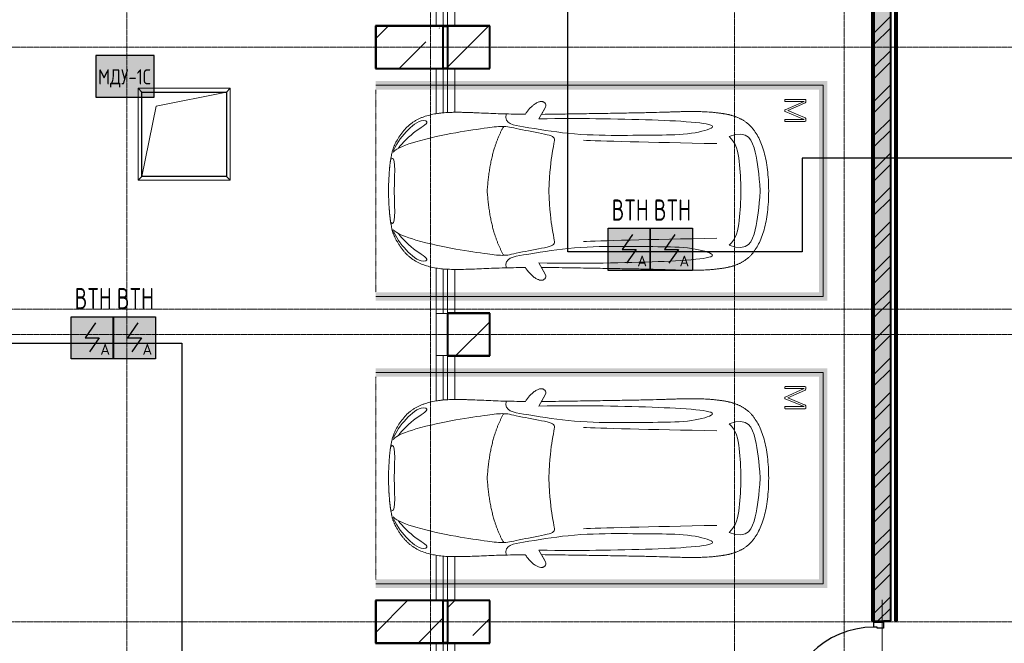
# Model space of a CAD drawing. Header units: millimetres. Extents: x -135639 to 224623, y -383017 to -59102.
# Tile 38 of 256: x 44126 to 55790, y -335672 to -328290. Entities that reach past the tile are written whole.
import ezdxf
from ezdxf.enums import TextEntityAlignment as Align

# ---------------------------------------------------------------- set-up
doc = ezdxf.new("R2010")
doc.units = ezdxf.units.MM
for name, pattern in [('CONTINOUS', [0]), ('Линия сетки', [25, 20, -2.5, 0, -2.5]), ('Невидимые', [5, 3, -2]), ('Штрих_3_3_', [6, 3, -3])]:
    doc.linetypes.add(name, pattern=pattern)
for name, color, linetype, lineweight in [('A-000-M_MASS', 7, 'Continuous', 18), ('A-200-M_WALL', 7, 'Continuous', 18), ('A-200-M_WALL_INT', 7, 'Continuous', 18), ('A-200-M_WALL_PAT', 7, 'Continuous', 40), ('A-314-M_WINDOW', 7, 'Continuous', 18), ('A-325-M_DOOR', 7, 'Continuous', 18), ('A-325-M_DOOR__FRAME', 7, 'Continuous', 30), ('A-325-M_DOOR_PANEL', 7, 'Continuous', 30), ('C-953-M_PARKING', 7, 'Continuous', 18), ('C-953-MH_PARKING', 7, 'Невидимые', 18), ('S-280-M_COLUMN', 7, 'Continuous', 18), ('S-280-M_STRUCT_FRAME', 7, 'Continuous', 18), ('Z-030-M_GRID', 7, 'Continuous', 9), ('Арматура воздуховодов', 7, 'Continuous', 18), ('ОС', 5, 'Continuous', 25), ('ПС', 7, 'Continuous', 40), ('СС-011-ПОЖ-СИГНАЛИЗАЦИЯ', 1, 'Continuous', 30)]:
    doc.layers.add(name, color=color, linetype=linetype, lineweight=lineweight)
doc.layers.add('ССПС', color=5, linetype='Continuous')
doc.styles.add('1111', font='isocpeur.ttf')
pattern_1 = [(0, (0, 0), (812.8, 203.2), [67.056, -542.544, 67.056, -542.544, -3251.2]), (0, (0, 0), (812.8, 203.2), [-1219.2, 67.056, -1152.144, 67.056, -542.544, -1422.4]), (0, (0, 0), (812.8, 203.2), [-3048, 67.056, -339.344, 67.056, -948.944]), (120, (304.8, 101.6), (-582.37636, 602.30545), [67.056, -542.544, 67.056, -542.544, -3251.2]), (120, (304.8, 101.6), (-582.37636, 602.30545), [-1219.2, 67.056, -1152.144, 67.056, -542.544, -1422.4]), (120, (304.8, 101.6), (-582.37636, 602.30545), [-3048, 67.056, -339.344, 67.056, -948.944]), (240, (406.4, 508), (-230.42364, -805.50545), [67.056, -542.544, 67.056, -542.544, -3251.2]), (240, (406.4, 508), (-230.42364, -805.50545), [-1219.2, 67.056, -1152.144, 67.056, -542.544, -1422.4]), (240, (406.4, 508), (-230.42364, -805.50545), [-3048, 67.056, -339.344, 67.056, -948.944])]

# ---------------------------------------------------------------- blocks, each defined once
blk = doc.blocks.new('A_PAR_Parking - M-2663509-B2_-11_400_')
at = {"layer": 'C-953-M_PARKING', "true_color": 0xf7f9fb}
blk.add_hatch(color=7, dxfattribs=at).paths.add_polyline_path([(-1300, 2650), (-1300, -2700), (1300, -2700), (1300, 2650), (1200, 2650), (1200, -2600), (-1200, -2600), (-1200, 2650)])
at = {"layer": 'A-000-M_MASS', "color": 253, "true_color": 0xaaaaaa}
for p, q in [((-853, 717), (-993, 639)), ((853, 717), (993, 639)), ((-906, 687), (-993, 639)), ((993, 639), (906, 687))]:
    blk.add_line(p, q, dxfattribs=at)
for centre, start, end in [((-1010, 678), 223.4184, 293.9305), ((1010, 678), 246.0695, 316.5816)]:
    blk.add_arc(centre, 42.2, start, end, dxfattribs=at)
for points, knots in [([(-908, 876), (-908, 976), (-911, 1161), (-920, 1362), (-926, 1508), (-930, 1645), (-930, 1769), (-922, 1880), (-911, 1957), (-894, 2031), (-871, 2100), (-841, 2165), (-809, 2216), (-779, 2254), (-754, 2281), (-727, 2307), (-698, 2332), (-667, 2355), (-636, 2376), (-604, 2395), (-574, 2412), (-545, 2426), (-519, 2438), (-500, 2445), (-485, 2450), (-474, 2453), (-463, 2456), (-452, 2458), (-440, 2461), (-428, 2463), (-414, 2466), (-402, 2468), (-391, 2470), (-383, 2471), (-376, 2473), (-370, 2474), (-363, 2475), (-356, 2476), (-349, 2477), (-343, 2478), (-337, 2479), (-330, 2480), (-324, 2481), (-317, 2481), (-309, 2482), (-301, 2483), (-293, 2484), (-285, 2485), (-276, 2486), (-263, 2487), (-249, 2488), (-235, 2489), (-223, 2490), (-211, 2491), (-199, 2492), (-186, 2493), (-168, 2494), (-148, 2495), (-127, 2496), (-106, 2497), (-77, 2498), (-40, 2500), (-13, 2501), (1, 2501)], [-1, -1, -1, -1, -0.913265, -0.826531, -0.783163, -0.739796, -0.653061, -0.612245, -0.571429, -0.530612, -0.489796, -0.44898, -0.408163, -0.387755, -0.367347, -0.346939, -0.326531, -0.306122, -0.285714, -0.265306, -0.244898, -0.22449, -0.204082, -0.183673, -0.173469, -0.163265, -0.153061, -0.142857, -0.132653, -0.122449, -0.112245, -0.102041, -0.096939, -0.091837, -0.086735, -0.084184, -0.081633, -0.076531, -0.07398, -0.071429, -0.068878, -0.066327, -0.063776, -0.061224, -0.058673, -0.056122, -0.053571, -0.05102, -0.048469, -0.045918, -0.040816, -0.038265, -0.035714, -0.033163, -0.030612, -0.028061, -0.02551, -0.020408, -0.017857, -0.015306, -0.010204, -0.005102, 0, 0, 0, 0]), ([(1, 2501), (22, 2500), (51, 2499), (88, 2498), (113, 2497), (137, 2496), (160, 2494), (181, 2493), (201, 2492), (219, 2491), (237, 2489), (253, 2488), (268, 2487), (282, 2485), (295, 2484), (307, 2483), (320, 2481), (330, 2480), (338, 2479), (345, 2478), (350, 2477), (356, 2476), (361, 2475), (366, 2474), (371, 2473), (377, 2472), (385, 2471), (393, 2469), (403, 2467), (416, 2465), (434, 2462), (454, 2458), (476, 2453), (498, 2446), (521, 2437), (555, 2422), (605, 2396), (669, 2355), (730, 2307), (773, 2263), (802, 2225), (823, 2195), (841, 2164), (857, 2132), (871, 2099), (887, 2053), (904, 1994), (915, 1931), (922, 1879), (926, 1839), (928, 1798), (930, 1756), (930, 1720), (931, 1690), (931, 1667), (930, 1645), (930, 1621), (929, 1598), (929, 1566), (927, 1526), (925, 1459), (919, 1336), (911, 1145), (908, 970), (908, 876)], [-1, -1, -1, -1, -0.992347, -0.98852, -0.984694, -0.980867, -0.977041, -0.973214, -0.969388, -0.965561, -0.961735, -0.957908, -0.954082, -0.950255, -0.946429, -0.942602, -0.938776, -0.933673, -0.931122, -0.928571, -0.92602, -0.923469, -0.920918, -0.918367, -0.915816, -0.913265, -0.908163, -0.903061, -0.897959, -0.887755, -0.877551, -0.857143, -0.836735, -0.816327, -0.795918, -0.77551, -0.734694, -0.693878, -0.653061, -0.612245, -0.591837, -0.571429, -0.55102, -0.530612, -0.510204, -0.489796, -0.44898, -0.408163, -0.387755, -0.367347, -0.346939, -0.326531, -0.306122, -0.295918, -0.285714, -0.27551, -0.265306, -0.255102, -0.244898, -0.22449, -0.204082, -0.163265, -0.081633, 0, 0, 0, 0]), ([(-480, 2441), (-586, 2392), (-719, 2283), (-847, 2128), (-828, 2057)], [0, 0, 0, 0, 0.53668, 1.024735, 1.024735, 1.024735, 1.024735]), ([(-828, 2057), (-803, 2016), (-728, 2173), (-566, 2339), (-505, 2381)], [0, 0, 0, 0, 0.497572, 1.022643, 1.022643, 1.022643, 1.022643]), ([(-459, 2446), (-508, 2398), (-601, 2147), (-696, 1684), (-744, 1354), (-774, 1106), (-734, 996), (-660, 552), (-618, 522), (-447, 565), (-234, 590), (-2, 602)], [0, 0, 0, 0, 0.884172, 2.058368, 3.212407, 3.977765, 4.871213, 5.547774, 6.288901, 6.772879, 7.454401, 7.454401, 7.454401, 7.454401]), ([(459, 2446), (508, 2398), (601, 2147), (696, 1684), (744, 1354), (774, 1106), (734, 996), (660, 552), (618, 522), (447, 565), (234, 590), (2, 602)], [0, 0, 0, 0, 0.884172, 2.058368, 3.212407, 3.977765, 4.871213, 5.547774, 6.288901, 6.772879, 7.454401, 7.454401, 7.454401, 7.454401]), ([(480, 2441), (586, 2392), (719, 2283), (847, 2128), (828, 2057)], [0, 0, 0, 0, 0.53668, 1.024735, 1.024735, 1.024735, 1.024735]), ([(828, 2057), (803, 2016), (728, 2173), (566, 2339), (505, 2381)], [0, 0, 0, 0, 0.497572, 1.022643, 1.022643, 1.022643, 1.022643]), ([(-908, 1106), (-792, 1130), (-753, 859), (-663, 332), (-655, -196), (-661, -684), (-663, -1068), (-764, -1443), (-817, -1157), (-842, -605), (-857, -17), (-857, 454), (-853, 717)], [0, 0, 0, 0, 1.013953, 2.476159, 4.172855, 5.704608, 7.082231, 8.244161, 9.589947, 11.154659, 12.917121, 14.362976, 14.362976, 14.362976, 14.362976]), ([(908, 1106), (792, 1130), (753, 859), (663, 332), (655, -196), (661, -684), (663, -1068), (764, -1443), (817, -1157), (842, -605), (857, -17), (857, 454), (853, 717)], [0, 0, 0, 0, 1.013953, 2.476159, 4.172855, 5.704608, 7.082231, 8.244161, 9.589947, 11.154659, 12.917121, 14.362976, 14.362976, 14.362976, 14.362976]), ([(-1041, 649), (-1044, 652), (-1049, 657), (-1053, 664), (-1055, 669), (-1057, 675), (-1058, 682), (-1058, 688), (-1058, 702), (-1052, 723), (-1036, 756), (-1011, 790), (-985, 818), (-962, 839), (-944, 853), (-926, 866), (-914, 873), (-908, 876)], [-1, -1, -1, -1, -0.941667, -0.9125, -0.883333, -0.854167, -0.825, -0.795833, -0.766667, -0.65, -0.533333, -0.4, -0.266667, -0.2, -0.133333, -0.066667, 0, 0, 0, 0]), ([(908, 876), (913, 873), (923, 867), (944, 853), (971, 832), (1000, 803), (1026, 771), (1043, 742), (1053, 719), (1057, 703), (1059, 690), (1058, 680), (1056, 673), (1054, 666), (1050, 658), (1045, 652), (1041, 649)], [-1, -1, -1, -1, -0.941667, -0.883333, -0.766667, -0.65, -0.533333, -0.4, -0.333333, -0.266667, -0.2, -0.166667, -0.133333, -0.1, -0.066667, 0, 0, 0, 0]), ([(0, -2004), (-45, -2004), (-132, -2001), (-252, -1991), (-362, -1974), (-462, -1950), (-551, -1921), (-630, -1886), (-686, -1853), (-726, -1824), (-753, -1802), (-774, -1782), (-789, -1766), (-799, -1753), (-809, -1740), (-819, -1727), (-828, -1714), (-836, -1701), (-844, -1688), (-851, -1674), (-858, -1661), (-864, -1647), (-870, -1634), (-876, -1620), (-881, -1606), (-885, -1592), (-890, -1578), (-894, -1565), (-897, -1551), (-901, -1537), (-904, -1524), (-907, -1510), (-909, -1497), (-912, -1483), (-914, -1470), (-916, -1457), (-918, -1444), (-919, -1432), (-921, -1419), (-923, -1403), (-925, -1383), (-928, -1361), (-930, -1339), (-932, -1318), (-934, -1290), (-936, -1257), (-938, -1218), (-939, -1179), (-940, -1139), (-940, -1097), (-939, -1039), (-938, -958), (-934, -846), (-931, -714), (-926, -559), (-923, -376), (-919, -163), (-915, 82), (-911, 315), (-908, 521), (-907, 631), (-906, 687)], [-1, -1, -1, -1, -0.97619, -0.952381, -0.928571, -0.904762, -0.880952, -0.857143, -0.833333, -0.821429, -0.809524, -0.797619, -0.791667, -0.785714, -0.779762, -0.77381, -0.767857, -0.761905, -0.755952, -0.75, -0.744048, -0.738095, -0.732143, -0.72619, -0.720238, -0.714286, -0.708333, -0.702381, -0.696429, -0.690476, -0.684524, -0.678571, -0.672619, -0.666667, -0.660714, -0.654762, -0.64881, -0.642857, -0.636905, -0.630952, -0.619048, -0.607143, -0.595238, -0.583333, -0.571429, -0.547619, -0.52381, -0.5, -0.47619, -0.452381, -0.428571, -0.380952, -0.333333, -0.285714, -0.238095, -0.190476, -0.142857, -0.095238, -0.047619, -0.02381, 0, 0, 0, 0]), ([(906, 687), (907, 631), (908, 521), (911, 367), (913, 222), (916, 41), (919, -163), (923, -376), (926, -559), (930, -688), (932, -780), (934, -844), (936, -902), (938, -956), (939, -1007), (940, -1053), (940, -1097), (940, -1139), (939, -1179), (938, -1218), (936, -1257), (934, -1290), (932, -1318), (930, -1339), (928, -1361), (925, -1383), (923, -1403), (921, -1419), (919, -1432), (918, -1444), (916, -1457), (914, -1470), (912, -1483), (909, -1497), (907, -1510), (904, -1524), (901, -1537), (897, -1551), (894, -1565), (890, -1578), (885, -1592), (881, -1606), (876, -1620), (870, -1634), (864, -1647), (858, -1661), (851, -1674), (844, -1688), (836, -1701), (828, -1714), (819, -1727), (809, -1740), (799, -1753), (789, -1766), (774, -1782), (753, -1802), (726, -1824), (686, -1853), (607, -1900), (495, -1942), (362, -1974), (252, -1991), (132, -2001), (45, -2004), (0, -2004)], [-1, -1, -1, -1, -0.97619, -0.952381, -0.928571, -0.904762, -0.857143, -0.809524, -0.761905, -0.714286, -0.690476, -0.666667, -0.642857, -0.619048, -0.595238, -0.571429, -0.547619, -0.52381, -0.5, -0.47619, -0.452381, -0.428571, -0.416667, -0.404762, -0.392857, -0.380952, -0.369048, -0.363095, -0.357143, -0.35119, -0.345238, -0.339286, -0.333333, -0.327381, -0.321429, -0.315476, -0.309524, -0.303571, -0.297619, -0.291667, -0.285714, -0.279762, -0.27381, -0.267857, -0.261905, -0.255952, -0.25, -0.244048, -0.238095, -0.232143, -0.22619, -0.220238, -0.214286, -0.208333, -0.202381, -0.190476, -0.178571, -0.166667, -0.142857, -0.095238, -0.071429, -0.047619, -0.02381, 0, 0, 0, 0]), ([(-643, -1535), (-732, -1765), (-468, -1855), (-203, -1891), (-2, -1902)], [0, 0, 0, 0, 0.867049, 1.684227, 1.684227, 1.684227, 1.684227]), ([(-643, -1535), (-570, -1622), (-349, -1664), (-124, -1672), (-2, -1676)], [0, 0, 0, 0, 0.616728, 1.242165, 1.242165, 1.242165, 1.242165]), ([(643, -1535), (732, -1765), (468, -1855), (203, -1891), (2, -1902)], [0, 0, 0, 0, 0.867049, 1.684227, 1.684227, 1.684227, 1.684227]), ([(643, -1535), (570, -1622), (349, -1664), (124, -1672), (2, -1676)], [0, 0, 0, 0, 0.616728, 1.242165, 1.242165, 1.242165, 1.242165])]:
    blk.add_open_spline(points, degree=3, knots=knots, dxfattribs=at)
for points, degree in [([(-376, 2470), (-425, 2412), (-257, 2425), (-2, 2432)], 3), ([(376, 2470), (425, 2412), (257, 2425), (2, 2432)], 3), ([(-2, 1330), (-478, 1299), (-762, 1135)], 2), ([(2, 1330), (478, 1299), (762, 1135)], 2), ([(-599, 190), (-592, 24), (-575, -588), (-560, -1389)], 3), ([(599, 190), (592, 24), (575, -588), (560, -1389)], 3)]:
    blk.add_open_spline(points, degree=degree, dxfattribs=at)
at = {"layer": 'C-953-M_PARKING', "color": 253, "true_color": 0xaaaaaa}
for p, q in [((-1250, -2650), (-1250, 2650)), ((1250, 2650), (1250, -2650)), ((823, -2198), (822, -2200)), ((822, -2200), (822, -2434)), ((825, -2196), (823, -2198)), ((823, -2198), (825, -2196)), ((828, -2195), (825, -2196)), ((825, -2196), (828, -2195)), ((834, -2195), (828, -2195)), ((840, -2195), (834, -2195)), ((844, -2196), (840, -2195)), ((840, -2195), (844, -2196)), ((846, -2198), (844, -2196)), ((844, -2196), (846, -2198)), ((846, -2200), (846, -2198)), ((938, -2199), (846, -2425)), ((846, -2425), (846, -2200)), ((939, -2197), (938, -2199)), ((938, -2199), (939, -2197)), ((941, -2196), (939, -2197)), ((939, -2197), (941, -2196)), ((944, -2195), (941, -2196)), ((941, -2196), (944, -2195)), ((949, -2195), (944, -2195)), ((944, -2195), (949, -2195)), ((953, -2195), (949, -2195)), ((949, -2195), (953, -2195)), ((956, -2196), (953, -2195)), ((953, -2195), (956, -2196)), ((958, -2197), (956, -2196)), ((956, -2196), (958, -2197)), ((960, -2199), (958, -2197)), ((958, -2197), (960, -2199)), ((1059, -2425), (960, -2199)), ((1061, -2196), (1059, -2198)), ((1059, -2198), (1061, -2196)), ((1059, -2198), (1059, -2200)), ((1059, -2200), (1059, -2425)), ((1065, -2195), (1061, -2196)), ((1061, -2196), (1065, -2195)), ((1070, -2195), (1065, -2195)), ((1076, -2195), (1070, -2195)), ((1080, -2196), (1076, -2195)), ((1076, -2195), (1080, -2196)), ((1082, -2198), (1080, -2196)), ((1080, -2196), (1082, -2198)), ((1083, -2200), (1082, -2198)), ((1082, -2198), (1083, -2200)), ((1083, -2434), (1083, -2200)), ((869, -2430), (950, -2232)), ((950, -2232), (1037, -2429)), ((822, -2434), (826, -2443)), ((826, -2443), (833, -2446)), ((833, -2446), (846, -2446)), ((846, -2446), (855, -2445)), ((855, -2445), (861, -2442)), ((861, -2442), (866, -2437)), ((866, -2437), (869, -2430)), ((1037, -2429), (1041, -2437)), ((1041, -2437), (1046, -2442)), ((1046, -2442), (1051, -2445)), ((1051, -2445), (1058, -2446)), ((1058, -2446), (1072, -2446)), ((1072, -2446), (1075, -2445)), ((1075, -2445), (1072, -2446)), ((1075, -2445), (1079, -2443)), ((1079, -2443), (1075, -2445)), ((1079, -2443), (1082, -2440)), ((1082, -2440), (1079, -2443)), ((1082, -2440), (1083, -2434)), ((1250, -2650), (-1250, -2650))]:
    blk.add_line(p, q, dxfattribs=at)
at = {"layer": 'C-953-MH_PARKING', "color": 253, "linetype": 'Штрих_3_3_', "true_color": 0xaaaaaa}
blk.add_line((-1200, 2650), (1200, 2650), dxfattribs=at)
blk = doc.blocks.new('101_Дверь_Однопольная - _ПЧ_Мет_1000х2000_Между секциями_EI60_Пр-4440048-B2_-11_400_')
at = {"layer": 'A-325-M_DOOR', "color": 253, "lineweight": 30, "true_color": 0xaaaaaa}
for p, q in [((-600, 100), (-585, 100)), ((-600, -15), (-600, 100)), ((-585, 100), (-585, -15)), ((585, -15), (585, 100)), ((585, 100), (600, 100)), ((600, 100), (600, -15)), ((-585, -15), (-600, -15)), ((600, -15), (585, -15))]:
    blk.add_line(p, q, dxfattribs=at)
at = {"layer": 'A-325-M_DOOR__FRAME', "color": 253, "true_color": 0xaaaaaa}
for p, q in [((-585, 100), (-525, 100)), ((-585, -15), (-585, 100)), ((-525, 100), (-525, 60)), ((-525, 60), (-515, 60)), ((-515, 60), (-515, -15)), ((515, 60), (525, 60)), ((515, -15), (515, 60)), ((525, 100), (585, 100)), ((525, 60), (525, 100)), ((585, 100), (585, -15)), ((-515, -15), (-585, -15)), ((585, -15), (515, -15))]:
    blk.add_line(p, q, dxfattribs=at)
at = {"layer": 'A-325-M_DOOR_PANEL', "color": 253, "true_color": 0xaaaaaa}
for p, q in [((-525, 1150), (-485, 1150)), ((-525, 100), (-525, 1150)), ((-485, 1150), (-485, 100)), ((-485, 100), (-525, 100))]:
    blk.add_line(p, q, dxfattribs=at)
blk.add_arc((-525, 100), 1050, 0, 90, dxfattribs=at)
blk = doc.blocks.new('ПР - _ПЧ_1200_200_Оп250-250_Шаг300_Арм16_Арм10-V55-B2_-11_400_')
at = {"layer": 'S-280-M_STRUCT_FRAME', "color": 21, "true_color": 0xffaaaa}
for p, q in [((-850, 0), (850, 0)), ((-850, 0), (-600, 0)), ((-515, 0), (515, 0)), ((-515, 0), (515, 0)), ((600, 0), (850, 0))]:
    blk.add_line(p, q, dxfattribs=at)
blk = doc.blocks.new('105_Приямок_C крышкой - 1000x1000-3524621-B2_-11_400_')
at = {"layer": 'A-314-M_WINDOW', "color": 253, "true_color": 0xaaaaaa}
for p, q in [((-545, -545), (-545, 545)), ((-545, 545), (545, 545)), ((545, 545), (545, -545)), ((545, -545), (-545, -545))]:
    blk.add_line(p, q, dxfattribs=at)
at = {"layer": 'S-280-M_STRUCT_FRAME', "color": 253, "true_color": 0xaaaaaa}
for p, q in [((-500, 500), (-545, 545)), ((500, 500), (545, 545)), ((-500, -500), (-545, -545)), ((500, -500), (545, -545))]:
    blk.add_line(p, q, dxfattribs=at)
blk = doc.blocks.new('CP_ДШ_Hanytex_TopJoint 24C_Половина - CP_ДШ_Hanytex_TopJoint 24C_Половина-3657771-B2_-11_400_')
at = {"layer": 'A-000-M_MASS', "color": 253, "true_color": 0xaaaaaa}
for p, q in [((0, -25), (0, 110)), ((500, 110), (0, 110)), ((500, 110), (500, -25))]:
    blk.add_line(p, q, dxfattribs=at)
blk = doc.blocks.new('CP_ДШ_Hanytex_TopJoint 24C - CP_ДШ_Hanytex_TopJoint 24C-V124-B2_-11_400_')
at = {"layer": 'A-000-M_MASS', "color": 253, "true_color": 0xaaaaaa}
for p, q in [((520, 110), (0, 110)), ((522, 25), (0, 25)), ((0, 25), (0, -25)), ((0, -110), (0, 25)), ((2900, 25), (2377, 25)), ((2900, 110), (2380, 110)), ((2900, -25), (2900, 25)), ((2900, 25), (2900, -25)), ((0, -25), (526, -25)), ((536, -110), (0, -110)), ((2900, -110), (2363, -110)), ((2374, -25), (2900, -25))]:
    blk.add_line(p, q, dxfattribs=at)
blk = doc.blocks.new('CP_ДШ_Hanytex_TopJoint 24C - CP_ДШ_Hanytex_TopJoint 24C-V125-B2_-11_400_')
at = {"layer": 'A-000-M_MASS', "color": 253, "true_color": 0xaaaaaa}
for p, q in [((520, 110), (0, 110)), ((522, 25), (0, 25)), ((0, 25), (0, -25)), ((0, -25), (0, 25)), ((2900, 25), (2377, 25)), ((2900, 110), (2380, 110)), ((2900, -25), (2900, 25)), ((2900, 25), (2900, -110)), ((0, -25), (526, -25)), ((536, -110), (0, -110)), ((2900, -110), (2363, -110)), ((2374, -25), (2900, -25))]:
    blk.add_line(p, q, dxfattribs=at)
blk = doc.blocks.new('CP_ДШ_Hanytex_TopJoint 24C - CP_ДШ_Hanytex_TopJoint 24C-3950286-B2_-11_400_')
at = {"layer": 'A-000-M_MASS', "color": 253, "true_color": 0xaaaaaa}
for p, q in [((1200, 110), (0, 110)), ((1200, 25), (0, 25)), ((0, 25), (0, -25)), ((0, -25), (0, 25)), ((3600, 110), (1250, 110)), ((3600, 25), (1250, 25)), ((3600, -25), (3600, 25)), ((3600, 25), (3600, -110)), ((0, -25), (1200, -25)), ((1200, -110), (0, -110)), ((1250, -25), (3600, -25)), ((3600, -110), (1250, -110))]:
    blk.add_line(p, q, dxfattribs=at)
blk = doc.blocks.new('135_SLK_GD_AR_rvt-1-B2_-11_400_')
at = {"layer": 'A-200-M_WALL_PAT', "lineweight": 9, "true_color": 0xaaaaaa}
h = blk.add_hatch(dxfattribs=at)
h.set_pattern_fill('FP_4', color=253, style=0, pattern_type=2)
h.set_pattern_definition(pattern_1)
h.paths.add_polyline_path([(62800, 24870), (62800, 25110), (62780, 25110), (62780, 24870)])
h.paths.add_polyline_path([(62780, 26310), (62800, 26310), (62800, 40320), (62780, 40320), (62780, 26901)])
h = blk.add_hatch(dxfattribs=at)
h.set_pattern_fill('FP_1', color=253, style=0, pattern_type=2)
h.set_pattern_definition([(50, (0, 0), (437.2423, -38.2536), [45.72, -502.92]), (355, (0, 0), (-84.5828, 458.5367), [36.576, -402.336]), (100.451, (36.44, -3.2), (352.662, 420.2802), [38.856, -427.416]), (46.184, (0, 121.9), (650.59, -100.9033), [68.58, -754.38]), (96.636, (54.2, 113.5), (569.766, 593.8263), [58.284, -641.125]), (351.184, (0, 121.9), (569.7716, 593.8214), [54.864, -603.504]), (21, (60.96, 91.44), (363.875, -245.4366), [45.72, -502.92]), (326, (60.96, 91.44), (148.3253, 442.0518), [36.576, -402.336]), (71.451, (91.3, 71), (512.201, 196.6115), [38.856, -427.416]), (37.5, (0, 0), (7.41278, 202.9318), [6.706, -390.754, 6.706, -401.726, -403.86]), (37.5, (0, 0), (7.41278, 202.9318), [-805.891, 6.706, -397.154]), (7.5, (0, 0), (160.36715, 240.43305), [6.706, -226.162, 6.706, -381.61, -153.924]), (7.5, (0, 0), (160.36715, 240.43305), [-621.182, 6.706, -147.218]), (327.5, (-135.94, 0), (325.41783, -13.7491), [6.706, -145.694, 6.706, -468.782, -630.936]), (327.5, (-135.94, 0), (325.41783, -13.7491), [-627.888, 6.706, -624.23]), (317.5, (-196.9, 0), (355.51, 61.0244), [6.706, -191.414, 6.706, -309.067, -448.056]), (317.5, (-196.9, 0), (355.51, 61.0244), [-513.893, 6.706, -441.35])])
h.paths.add_polyline_path([(63000, 15600), (63000, 20750), (62800, 20750), (62800, 15600)])
h.paths.add_polyline_path([(62800, 21950), (63000, 21950), (63000, 25110), (62800, 25110), (62800, 22000)])
h.paths.add_polyline_path([(63000, 26310), (63000, 40050), (62800, 40050), (62800, 26310), (62915, 26310)])
h = blk.add_hatch(dxfattribs=at)
h.set_pattern_fill('FP_2', color=253, style=0, pattern_type=2)
h.set_pattern_definition([(45, (0, 0), (-202.0558, 202.0558), []), (45, (134.7, 0), (-202.0558, 202.0558), [])])
h.paths.add_polyline_path([(63000, 15600), (63000, 20750), (62800, 20750), (62800, 15600)])
h.paths.add_polyline_path([(62800, 21950), (63000, 21950), (63000, 25110), (62800, 25110), (62800, 22000)])
h.paths.add_polyline_path([(63000, 26310), (63000, 40050), (62800, 40050), (62800, 26310), (62915, 26310)])
h = blk.add_hatch(dxfattribs=at)
h.set_pattern_fill('FP_4', color=253, style=0, pattern_type=2)
h.set_pattern_definition(pattern_1)
h.paths.add_polyline_path([(63050, 15600), (63070, 15600), (63070, 20750), (63050, 20750), (63050, 16243)])
h.paths.add_polyline_path([(63070, 21950), (63070, 25110), (63050, 25110), (63050, 21950)])
h.paths.add_polyline_path([(63070, 26310), (63070, 40050), (63050, 40050), (63050, 26310)])
at = {"layer": 'A-200-M_WALL', "color": 253, "lineweight": 40, "true_color": 0xaaaaaa}
for p, q in [((62780, 40320), (62780, 26310)), ((62800, 40050), (62800, 26310)), ((62800, 26310), (62800, 40050)), ((63070, 26310), (63070, 40050))]:
    blk.add_line(p, q, dxfattribs=at)
at = {"layer": 'A-200-M_WALL_INT', "color": 253, "lineweight": 40, "true_color": 0xaaaaaa}
for p, q in [((62775, 40325), (62775, 26310)), ((63000, 26310), (63000, 40050)), ((63050, 40050), (63050, 26310)), ((63075, 26310), (63075, 40050)), ((58252, 33352), (56898, 33352)), ((56898, 33352), (56898, 33350)), ((56898, 33350), (56898, 32850)), ((57700, 33350), (57750, 33350)), ((58252, 33350), (58252, 33352)), ((58252, 32848), (58252, 33350)), ((56898, 32850), (56898, 32848)), ((56898, 32848), (58250, 32848)), ((57750, 32850), (57700, 32850)), ((58250, 32848), (58252, 32848)), ((57750, 29952), (57748, 29952)), ((57748, 29952), (57748, 29448)), ((58252, 29952), (57750, 29952)), ((58252, 29950), (58252, 29952)), ((58252, 29448), (58252, 29950)), ((57748, 29448), (57750, 29448)), ((57750, 29448), (58250, 29448)), ((58250, 29448), (58252, 29448)), ((58252, 26552), (56898, 26552)), ((56898, 26552), (56898, 26550)), ((56898, 26550), (56898, 26050)), ((57700, 26550), (57750, 26550)), ((58252, 26550), (58252, 26552)), ((58252, 26048), (58252, 26550)), ((62775, 26310), (62800, 26310)), ((62915, 26310), (63000, 26310)), ((63050, 26310), (63075, 26310)), ((56898, 26050), (56898, 26048)), ((56898, 26048), (58250, 26048)), ((57750, 26050), (57700, 26050)), ((58250, 26048), (58252, 26048))]:
    blk.add_line(p, q, dxfattribs=at)
at = {"layer": 'A-000-M_MASS', "color": 253, "lineweight": 18, "true_color": 0xaaaaaa}
for name, p, rotation in [('CP_ДШ_Hanytex_TopJoint 24C - CP_ДШ_Hanytex_TopJoint 24C-V124-B2_-11_400_', (57725, 36250), 269.9999999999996), ('CP_ДШ_Hanytex_TopJoint 24C - CP_ДШ_Hanytex_TopJoint 24C-V125-B2_-11_400_', (57725, 32850), 269.9999999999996), ('CP_ДШ_Hanytex_TopJoint 24C_Половина - CP_ДШ_Hanytex_TopJoint 24C_Половина-3657771-B2_-11_400_', (57725, 29450), 89.9999999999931), ('CP_ДШ_Hanytex_TopJoint 24C - CP_ДШ_Hanytex_TopJoint 24C-V124-B2_-11_400_', (57725, 29450), 269.9999999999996), ('CP_ДШ_Hanytex_TopJoint 24C - CP_ДШ_Hanytex_TopJoint 24C-3950286-B2_-11_400_', (57725, 26050), 269.9999999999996)]:
    blk.add_blockref(name, p, dxfattribs=dict(at, rotation=rotation))
at = {"layer": 'A-314-M_WINDOW', "color": 253, "lineweight": 18, "true_color": 0xaaaaaa}
blk.add_blockref('105_Приямок_C крышкой - 1000x1000-3524621-B2_-11_400_', (54630, 32070), dxfattribs=at)
at = {"layer": 'A-325-M_DOOR', "color": 253, "lineweight": 18, "true_color": 0xaaaaaa, "rotation": 89.9999999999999}
blk.add_blockref('101_Дверь_Однопольная - _ПЧ_Мет_1000х2000_Между секциями_EI60_Пр-4440048-B2_-11_400_', (62900, 25710), dxfattribs=at)
at = {"layer": 'C-953-M_PARKING', "color": 253, "lineweight": 18, "true_color": 0xaaaaaa, "rotation": 90.00000000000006}
for p in [(59550, 31400), (59550, 28000)]:
    blk.add_blockref('A_PAR_Parking - M-2663509-B2_-11_400_', p, dxfattribs=at)
at = {"layer": 'S-280-M_STRUCT_FRAME', "color": 253, "lineweight": 18, "true_color": 0xaaaaaa, "rotation": 89.9999999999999}
blk.add_blockref('ПР - _ПЧ_1200_200_Оп250-250_Шаг300_Арм16_Арм10-V55-B2_-11_400_', (62900, 25710), dxfattribs=at)
blk = doc.blocks.new('Бетон-Прямоугольная-Колонна - CLM_Подземные этажи_В40-500х800-V159-B2_-11_400_')
at = {"layer": 'S-280-M_COLUMN', "lineweight": 9, "true_color": 0xaaaaaa}
h = blk.add_hatch(dxfattribs=at)
h.set_pattern_fill('FP_38', color=253, style=0, pattern_type=2)
h.set_pattern_definition([(135, (33100, -57300), (-628.618, -628.618), []), (135, (33100, -56671.4), (-628.618, -628.618), [1111.25, -222.25, 6.706, -215.544])])
h.paths.add_polyline_path([(250, 400), (-250, 400), (-250, -400), (250, -400), (250, 269)])
at = {"layer": 'S-280-M_COLUMN', "color": 253, "lineweight": 40, "true_color": 0xaaaaaa}
for p, q in [((250, 400), (-250, 400)), ((-250, 400), (-250, -400)), ((250, -400), (250, 400)), ((-250, -400), (250, -400))]:
    blk.add_line(p, q, dxfattribs=at)
blk = doc.blocks.new('Бетон-Прямоугольная-Колонна - CLM_Подземные этажи_В40-500х800-V235-B2_-11_400_')
at = {"layer": 'S-280-M_COLUMN', "lineweight": 9, "true_color": 0xaaaaaa}
h = blk.add_hatch(dxfattribs=at)
h.set_pattern_fill('FP_116', color=253, style=0, pattern_type=2)
h.set_pattern_definition([(135, (26300, -57300), (-628.618, -628.618), []), (135, (26300, -56671.4), (-628.618, -628.618), [1111.25, -222.25, 6.706, -215.544])])
h.paths.add_polyline_path([(250, 400), (-250, 400), (-250, -400), (250, -400), (250, 269)])
at = {"layer": 'S-280-M_COLUMN', "color": 253, "lineweight": 40, "true_color": 0xaaaaaa}
for p, q in [((250, 400), (-250, 400)), ((-250, 400), (-250, -400)), ((250, -400), (250, 400)), ((-250, -400), (250, -400))]:
    blk.add_line(p, q, dxfattribs=at)
blk = doc.blocks.new('ADSK_ОбобщеннаяМодель_ОтверстиеПрямоугольное_вПерекрытии - ADSK_ОтверстиеПрямоугольное_вПерекрытии-687851-B2_-11_400_')
at = {"layer": 'A-000-M_MASS', "color": 253, "lineweight": 30, "true_color": 0xaaaaaa}
for p, q in [((-500, 500), (500, 500)), ((-500, -500), (-500, 500)), ((500, 500), (500, -500)), ((500, -500), (-500, -500))]:
    blk.add_line(p, q, dxfattribs=at)
at = {"layer": 'A-000-M_MASS', "color": 253, "true_color": 0xaaaaaa}
for p, q in [((-333, 333), (500, 500)), ((-500, -500), (-333, 333))]:
    blk.add_line(p, q, dxfattribs=at)
blk = doc.blocks.new('135_SLK_GD_KR_rvt-1-B2_-11_400_')
at = {"layer": 'A-000-M_MASS', "color": 253, "lineweight": 18, "true_color": 0xaaaaaa}
blk.add_blockref('ADSK_ОбобщеннаяМодель_ОтверстиеПрямоугольное_вПерекрытии - ADSK_ОтверстиеПрямоугольное_вПерекрытии-687851-B2_-11_400_', (54630, 32070), dxfattribs=at)
at = {"layer": 'S-280-M_COLUMN', "color": 253, "lineweight": 18, "true_color": 0xaaaaaa, "rotation": 270}
for name, p in [('Бетон-Прямоугольная-Колонна - CLM_Подземные этажи_В40-500х800-V159-B2_-11_400_', (57300, 33100)), ('Бетон-Прямоугольная-Колонна - CLM_Подземные этажи_В40-500х800-V235-B2_-11_400_', (57300, 26300))]:
    blk.add_blockref(name, p, dxfattribs=at)
blk = doc.blocks.new('Бетон-Прямоугольная-Колонна - CLM_Подземные этажи_В50-500х500-V280-B2_-11_400_')
at = {"layer": 'S-280-M_COLUMN', "lineweight": 9, "true_color": 0xaaaaaa}
h = blk.add_hatch(dxfattribs=at)
h.set_pattern_fill('FP_160', color=253, style=0, pattern_type=2)
h.set_pattern_definition([(45, (-58000, -26300), (-628.618, 628.618), []), (45, (-57371.4, -26300), (-628.618, 628.618), [1111.25, -222.25, 6.706, -215.544])])
h.paths.add_polyline_path([(250, -250), (250, 250), (-250, 250), (-250, -250)])
at = {"layer": 'S-280-M_COLUMN', "color": 253, "lineweight": 40, "true_color": 0xaaaaaa}
for p, q in [((250, 250), (-250, 250)), ((-250, 250), (-250, -250)), ((250, -250), (250, 250)), ((-250, -250), (250, -250))]:
    blk.add_line(p, q, dxfattribs=at)
blk = doc.blocks.new('Бетон-Прямоугольная-Колонна - CLM_Подземные этажи_В50-500х500-V282-B2_-11_400_')
at = {"layer": 'S-280-M_COLUMN', "lineweight": 9, "true_color": 0xaaaaaa}
h = blk.add_hatch(dxfattribs=at)
h.set_pattern_fill('FP_162', color=253, style=0, pattern_type=2)
h.set_pattern_definition([(45, (-58000, -29700), (-628.618, 628.618), []), (45, (-57371.4, -29700), (-628.618, 628.618), [1111.25, -222.25, 6.706, -215.544])])
h.paths.add_polyline_path([(250, -250), (250, 250), (-250, 250), (-250, -250)])
at = {"layer": 'S-280-M_COLUMN', "color": 253, "lineweight": 40, "true_color": 0xaaaaaa}
for p, q in [((250, 250), (-250, 250)), ((-250, 250), (-250, -250)), ((250, -250), (250, 250)), ((-250, -250), (250, -250))]:
    blk.add_line(p, q, dxfattribs=at)
blk = doc.blocks.new('Бетон-Прямоугольная-Колонна - CLM_Подземные этажи_В50-500х500-V284-B2_-11_400_')
at = {"layer": 'S-280-M_COLUMN', "lineweight": 9, "true_color": 0xaaaaaa}
h = blk.add_hatch(dxfattribs=at)
h.set_pattern_fill('FP_164', color=253, style=0, pattern_type=2)
h.set_pattern_definition([(45, (-58000, -33100), (-628.618, 628.618), []), (45, (-57371.4, -33100), (-628.618, 628.618), [1111.25, -222.25, 6.706, -215.544])])
h.paths.add_polyline_path([(250, -250), (250, 250), (-250, 250), (-250, -250)])
at = {"layer": 'S-280-M_COLUMN', "color": 253, "lineweight": 40, "true_color": 0xaaaaaa}
for p, q in [((250, 250), (-250, 250)), ((-250, 250), (-250, -250)), ((250, -250), (250, 250)), ((-250, -250), (250, -250))]:
    blk.add_line(p, q, dxfattribs=at)
blk = doc.blocks.new('135_SLK_K1-2-3_KR_rvt-1-B2_-11_400_')
at = {"layer": 'S-280-M_COLUMN', "color": 253, "lineweight": 18, "true_color": 0xaaaaaa}
for name, p in [('Бетон-Прямоугольная-Колонна - CLM_Подземные этажи_В50-500х500-V284-B2_-11_400_', (58000, 33100)), ('Бетон-Прямоугольная-Колонна - CLM_Подземные этажи_В50-500х500-V282-B2_-11_400_', (58000, 29700)), ('Бетон-Прямоугольная-Колонна - CLM_Подземные этажи_В50-500х500-V280-B2_-11_400_', (58000, 26300))]:
    blk.add_blockref(name, p, dxfattribs=at)
blk = doc.blocks.new('-2 этаж')
at = {"layer": 'Z-030-M_GRID', "color": 253, "linetype": 'Линия сетки', "true_color": 0xaaaaaa}
for p, q in [((313042.3, -369625.1), (313042.3, -260674.1)), ((316642.3, -369624.9), (316642.3, -260673.9)), ((320242.3, -369624.6), (320242.3, -260673.7)), ((321542.3, -367088.3), (321542.3, -260673.1)), ((415041.9, -316827.3), (255412.1, -316827.3)), ((412503.2, -319927.3), (255412.1, -319927.3)), ((415041.9, -320227.3), (255412.1, -320227.3)), ((415042.1, -323627.3), (255412.3, -323627.3))]:
    blk.add_line(p, q, dxfattribs=at)
at = {"lineweight": 5}
for name in ['135_SLK_GD_KR_rvt-1-B2_-11_400_', '135_SLK_GD_AR_rvt-1-B2_-11_400_', '135_SLK_K1-2-3_KR_rvt-1-B2_-11_400_']:
    blk.add_blockref(name, (259092.3, -349927.3), dxfattribs=at)
blk = doc.blocks.new('*U4706')
at = {"lineweight": 35, "true_color": 0xffffff}
h = blk.add_hatch(color=7, dxfattribs=at)
h.dxf.hatch_style = 1
h.paths.add_polyline_path([(0, 500), (0, 0), (500, 0), (500, 500)])
at = {"color": 1, "linetype": 'ByBlock', "lineweight": -2}
for p, q in [((289, 426), (167, 250)), ((167, 250), (333, 250)), ((333, 250), (219, 86))]:
    blk.add_line(p, q, dxfattribs=at)
at = {"color": 1, "linetype": 'ByBlock', "lineweight": -2, "ltscale": 0.1}
blk.add_lwpolyline([(0, 500), (500, 500), (500, 0), (0, 0)], close=True, dxfattribs=at)
at = {"color": 1, "linetype": 'ByBlock', "lineweight": -2, "ltscale": 1000, "style": '1111'}
blk.add_text('A', height=128, dxfattribs=at).set_placement((403, 49), align=Align.CENTER)
at = {"color": 0, "linetype": 'ByBlock', "lineweight": -2, "style": '1111'}
blk.add_attdef('INDEX', (-63, -235), '', height=125, dxfattribs=at)
at = {"color": 0, "linetype": 'ByBlock', "lineweight": -2, "style": '1111', "flags": 1}
for tag, p in [('NAME_DEVICE', (-64, -421)), ('NUM_POM', (-82, -847))]:
    blk.add_attdef(tag, p, '', height=125, dxfattribs=at)
at = {"color": 0, "linetype": 'ByBlock', "lineweight": -2, "style": '1111', "width": 0.7}
blk.add_attdef('NUM_DEVICE', (-64, -630), '', height=125, dxfattribs=at)
blk = doc.blocks.new('ger')
at = {"lineweight": 40, "ltscale": 2, "true_color": 0xffffff}
h = blk.add_hatch(color=7, dxfattribs=at)
h.dxf.hatch_style = 1
h.paths.add_polyline_path([(491036, -67336), (491036, -66843), (490345, -66843), (490345, -67336)])
at = {"layer": 'ОС', "color": 1, "lineweight": 30}
blk.add_lwpolyline([(491036, -66843), (490345, -66843), (490345, -67336), (491036, -67336)], close=True, dxfattribs=at)
at = {"layer": 'ССПС', "color": 1, "lineweight": -2, "ltscale": 1000, "style": '1111', "width": 0.8}
blk.add_text('МДУ-1С', height=180, dxfattribs=at).set_placement((490371, -67186))

msp = doc.modelspace()

# ---------------------------------------------------------------- linework, layer by layer
at = {"layer": 'СС-011-ПОЖ-СИГНАЛИЗАЦИЯ', "lineweight": 30}
for points in [[(67648, -329929), (53395, -329929), (53395, -331036), (50618, -331036), (50618, -326363), (52331, -326363), (52331, -322036), (50640, -322036), (50640, -321366), (52419, -321366), (52419, -317346), (59305, -317346)], [(39683, -332920), (42998, -332920), (42998, -332118), (46048, -332118), (46048, -336456), (45038, -336456), (45038, -340584), (54870, -340584), (54870, -344479), (55535, -344479), (55535, -347126), (52008, -347126), (52008, -347636), (54702, -347636), (54702, -352337), (55846, -352337)]]:
    msp.add_lwpolyline(points, dxfattribs=at)

# ---------------------------------------------------------------- block references
at = {"color": 0}
msp.add_blockref('-2 этаж', (-267648, -11789), dxfattribs=at)
at = {"layer": 'Арматура воздуховодов', "lineweight": 30}
msp.add_blockref('ger', (-445316, -261870), dxfattribs=at)
at = {"layer": 'ПС', "color": 7, "linetype": 'CONTINOUS', "lineweight": 30, "ltscale": 100}
ref = msp.add_blockref('*U4706', (51096, -331259), dxfattribs=dict(at, xscale=1.000736, yscale=1.000736, zscale=1.000736))
ref.add_attrib('NUM_DEVICE', 'BTH', dxfattribs={"layer": '0', "color": 0, "linetype": 'ByBlock', "lineweight": -2, "ltscale": 100, "height": 250.2, "style": '1111', "width": 0.7}).set_placement((51358, -330668), align=Align.CENTER)
ref = msp.add_blockref('*U4706', (51596, -331259), dxfattribs=dict(at, xscale=1.000736, yscale=1.000736, zscale=1.000736))
ref.add_attrib('NUM_DEVICE', 'BTH', dxfattribs={"layer": '0', "color": 0, "linetype": 'ByBlock', "lineweight": -2, "ltscale": 100, "height": 250.2, "style": '1111', "width": 0.7}).set_placement((51858, -330668), align=Align.CENTER)
ref = msp.add_blockref('*U4706', (44735, -332306), dxfattribs=dict(at, xscale=1.000736, yscale=1.000736, zscale=1.000736))
ref.add_attrib('NUM_DEVICE', 'BTH', dxfattribs={"layer": '0', "color": 0, "linetype": 'ByBlock', "lineweight": -2, "ltscale": 100, "height": 250.2, "style": '1111', "width": 0.7}).set_placement((44997, -331716), align=Align.CENTER)
ref = msp.add_blockref('*U4706', (45235, -332306), dxfattribs=dict(at, xscale=1.000736, yscale=1.000736, zscale=1.000736))
ref.add_attrib('NUM_DEVICE', 'BTH', dxfattribs={"layer": '0', "color": 0, "linetype": 'ByBlock', "lineweight": -2, "ltscale": 100, "height": 250.2, "style": '1111', "width": 0.7}).set_placement((45497, -331716), align=Align.CENTER)

doc.saveas('drawing.dxf')
